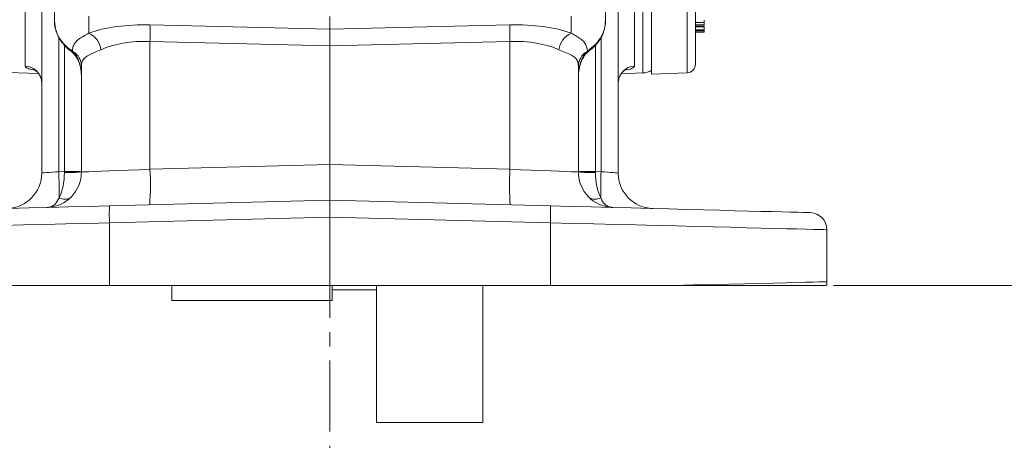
# Model space of a CAD drawing. Header units: inches. Extents: x 0.3 to 33.9, y 0.2 to 21.6.
# Tile 10 of 25: x 20.8 to 27.7, y 4.9 to 7.8. Entities that reach past the tile are written whole.
import ezdxf

# ---------------------------------------------------------------- set-up
doc = ezdxf.new("R2010")
doc.units = ezdxf.units.IN
doc.header["$MEASUREMENT"] = 0
doc.linetypes.add('CENTERX2', pattern=[0.8, 0.5, -0.1, 0.1, -0.1])
doc.layers.add('SLD-0', color=7, linetype='Continuous', lineweight=15)
doc.styles.add('SLDTEXTSTYLE0', font='TXT', dxfattribs={"width": 0.75})
doc.dimstyles.new('SLDDIMSTYLE0', dxfattribs={"dimtxt": 0.25, "dimasz": 0.13, "dimexe": 0, "dimexo": 0.0625, "dimgap": 0.0625, "dimtad": 0, "dimtih": 1, "dimtoh": 1, "dimrnd": 1e-09, "dimzin": 12, "dimdsep": 46, "dimtxsty": 'SLDTEXTSTYLE0', "dimsah": 1, "dimcen": 0.09, "dimadec": 0, "dimazin": 3, "dimtfac": 1, "dimtofl": 0, "dimtmove": 0, "dimatfit": 3, "dimfxl": 1, "dimfrac": 2, "dimtolj": 1, "dimtzin": 12, "dimarcsym": 0})

# ---------------------------------------------------------------- blocks, each defined once
blk = doc.blocks.new('_D_10')
at = {"layer": 'SLD-0'}
for p, q in [((23.0055, 13.5316), (31.06, 13.5316)), ((30.935, 13.5316), (30.935, 10.1526)), ((30.3636, 9.7786), (30.3128, 9.7786)), ((30.3128, 9.7786), (30.3128, 9.3817)), ((31.5065, 9.7786), (31.5573, 9.7786)), ((31.5573, 9.7786), (31.5573, 9.3817)), ((30.3128, 9.3817), (30.3636, 9.3817)), ((31.5573, 9.3817), (31.5065, 9.3817)), ((30.935, 5.952), (30.935, 9.3309)), ((26.5026, 5.952), (31.06, 5.952))]:
    blk.add_line(p, q, dxfattribs=at)
for points in [[(30.935, 13.5316), (30.915, 13.4016), (30.955, 13.4016)], [(30.935, 5.952), (30.955, 6.082), (30.915, 6.082)]]:
    blk.add_solid(points, dxfattribs=at)
at = {"layer": 'SLD-0', "char_height": 0.25, "attachment_point": 1, "style": 'SLDTEXTSTYLE0'}
for s, insert in [('7.58', (30.5102, 10.1516, -1.544)), ('192.52', (30.4271, 9.704, -1.544))]:
    blk.add_mtext(s, dxfattribs=dict(at, insert=insert))
blk = doc.blocks.new('_D_11')
at = {"layer": 'SLD-0'}
for p, q in [((26.8722, 12.2056), (29.0624, 12.2056)), ((28.9374, 12.2056), (28.9374, 9.4897)), ((28.366, 9.1156), (28.3152, 9.1156)), ((28.3152, 9.1156), (28.3152, 8.7187)), ((29.5089, 9.1156), (29.5597, 9.1156)), ((29.5597, 9.1156), (29.5597, 8.7187)), ((28.3152, 8.7187), (28.366, 8.7187)), ((29.5597, 8.7187), (29.5089, 8.7187)), ((28.9374, 5.952), (28.9374, 8.668)), ((26.5026, 5.952), (29.0624, 5.952))]:
    blk.add_line(p, q, dxfattribs=at)
for points in [[(28.9374, 12.2056), (28.9174, 12.0756), (28.9574, 12.0756)], [(28.9374, 5.952), (28.9574, 6.082), (28.9174, 6.082)]]:
    blk.add_solid(points, dxfattribs=at)
at = {"layer": 'SLD-0', "char_height": 0.25, "attachment_point": 1, "style": 'SLDTEXTSTYLE0'}
for s, insert in [('6.25', (28.5126, 9.4887, -1.544)), ('158.84', (28.4294, 9.041, -1.544))]:
    blk.add_mtext(s, dxfattribs=dict(at, insert=insert))

msp = doc.modelspace()

# ---------------------------------------------------------------- linework, layer by layer
at = {"color": 7, "linetype": 'Continuous', "lineweight": 15}
for p, q in [((20.8097, 7.4962), (20.8097, 8.099)), ((20.9255, 6.7436), (20.9255, 8.0051)), ((25.1014, 7.9829), (25.1014, 7.4962)), ((25.22, 7.9782), (25.22, 7.4408)), ((21.0155, 7.9548), (21.0155, 7.8146)), ((24.8955, 7.8146), (24.8955, 7.9548)), ((24.9855, 7.9483), (24.9855, 6.7436)), ((22.9555, 7.7565), (22.9555, 7.8454)), ((21.6881, 7.7869), (22.9555, 7.7565)), ((22.9555, 7.7565), (24.223, 7.7869)), ((25.53, 7.8042), (25.59, 7.8042)), ((25.59, 7.7871), (25.53, 7.7871)), ((25.53, 7.7767), (25.59, 7.7767)), ((25.53, 7.7732), (25.59, 7.7732)), ((22.9555, 7.7565), (22.9555, 7.6398)), ((25.59, 7.753), (25.53, 7.753)), ((25.59, 7.7447), (25.53, 7.7447)), ((25.59, 7.7358), (25.53, 7.7358)), ((22.9555, 7.6398), (21.6881, 7.6702)), ((21.6881, 7.6702), (21.6881, 6.7699)), ((24.223, 7.6702), (22.9555, 7.6398)), ((22.9555, 6.8031), (22.9555, 7.6398)), ((24.223, 6.7699), (24.223, 7.6702)), ((24.7689, 7.6024), (24.8305, 7.6539)), ((21.1302, 7.6026), (21.1378, 7.5972)), ((21.1422, 7.6024), (21.1475, 7.5972)), ((24.7636, 7.5972), (24.7689, 7.6024)), ((19.4069, 7.4955), (20.9036, 7.4433)), ((21.2055, 6.751), (21.2055, 7.4986)), ((24.7055, 7.4986), (24.7055, 6.751)), ((25.0073, 7.4432), (25.1597, 7.4486)), ((25.22, 7.4408), (25.4721, 7.4496)), ((21.6881, 6.7699), (22.9555, 6.8031)), ((22.9555, 6.8031), (24.223, 6.7699)), ((22.9555, 6.8031), (22.9555, 6.5532)), ((21.0462, 6.7531), (21.0849, 6.7541)), ((21.0849, 6.7541), (21.2055, 6.7541)), ((24.7055, 6.7541), (24.8262, 6.7541)), ((24.8262, 6.7541), (24.8649, 6.7531)), ((21.4032, 6.5126), (22.9555, 6.5532)), ((22.9555, 6.5532), (24.5079, 6.5126)), ((22.9555, 6.4333), (22.9555, 6.5532)), ((22.9555, 6.4333), (21.4032, 6.3926)), ((21.4032, 6.3926), (21.4032, 5.952)), ((22.9555, 6.4333), (22.9555, 5.952)), ((24.5079, 6.3926), (22.9555, 6.4333)), ((24.5079, 5.952), (24.5079, 6.3926)), ((26.4555, 6.3447), (26.4555, 5.9785)), ((21.4032, 5.952), (20.5321, 5.952)), ((22.9555, 5.952), (21.4032, 5.952)), ((21.843, 5.8465), (21.843, 5.952)), ((24.5079, 5.952), (22.9555, 5.952)), ((22.971, 5.8465), (22.971, 5.952)), ((22.971, 5.922), (23.283, 5.922)), ((23.283, 4.987), (23.283, 5.952)), ((24.033, 4.987), (24.033, 5.952)), ((25.379, 5.952), (24.5079, 5.952)), ((21.843, 5.8465), (22.971, 5.8465)), ((23.283, 4.987), (24.033, 4.987))]:
    msp.add_line(p, q, dxfattribs=at)
at = {"color": 8, "linetype": 'Continuous', "lineweight": 15}
for p, q in [((25.1597, 7.4486), (25.1597, 7.985)), ((25.4721, 7.9871), (25.4721, 7.4496)), ((21.2568, 7.8482), (21.2568, 7.7285)), ((24.6543, 7.7285), (24.6543, 7.8482)), ((21.0462, 7.6988), (21.0462, 6.7531)), ((24.8649, 6.7531), (24.8649, 7.6991)), ((21.0849, 6.7541), (21.0849, 7.6438)), ((24.8262, 7.6442), (24.8262, 6.7541))]:
    msp.add_line(p, q, dxfattribs=at)
at = {"color": 8, "linetype": 'Continuous', "lineweight": 15, "flags": 128}
for points in [[(21.0805, 7.6539), (21.0784, 7.6515), (21.0782, 7.6511)], [(24.8305, 7.6539), (24.8327, 7.6515), (24.8328, 7.6511)], [(21.1422, 7.6024), (21.1354, 7.6014), (21.1304, 7.6031)], [(24.7689, 7.6024), (24.7757, 7.6014), (24.7807, 7.6031)]]:
    msp.add_lwpolyline(points, dxfattribs=at)
at = {"color": 7, "linetype": 'Continuous', "lineweight": 15, "flags": 128}
for points in [[(20.9255, 6.7436), (20.9278, 6.7438), (20.9346, 6.7443), (20.9457, 6.7452), (20.9606, 6.7464), (20.9788, 6.7478), (20.9997, 6.7495), (21.0224, 6.7512), (21.0462, 6.7531)], [(21.2055, 6.751), (21.2114, 6.7512), (21.2289, 6.7519), (21.2577, 6.753), (21.297, 6.7546), (21.3459, 6.7565), (21.4032, 6.7587), (21.4677, 6.7613), (21.5378, 6.764), (21.6119, 6.7669), (21.6881, 6.7699)], [(24.223, 6.7699), (24.2992, 6.7669), (24.3733, 6.764), (24.4434, 6.7613), (24.5078, 6.7587), (24.5652, 6.7565), (24.6141, 6.7546), (24.6534, 6.753), (24.6821, 6.7519), (24.6997, 6.7512), (24.7055, 6.751)], [(24.8649, 6.7531), (24.8887, 6.7512), (24.9114, 6.7495), (24.9322, 6.7478), (24.9505, 6.7464), (24.9654, 6.7452), (24.9764, 6.7443), (24.9832, 6.7438), (24.9855, 6.7436)], [(19.5724, 6.4647), (19.578, 6.4648), (19.5948, 6.4652), (19.6226, 6.466), (19.6614, 6.467), (19.7108, 6.4683), (19.7707, 6.4698), (19.8405, 6.4717), (19.92, 6.4738), (20.0086, 6.4761), (20.1058, 6.4786), (20.211, 6.4814), (20.3236, 6.4843), (20.443, 6.4875), (20.5683, 6.4907), (20.699, 6.4942), (20.8341, 6.4977), (20.973, 6.5013), (21.1146, 6.505), (21.2583, 6.5088), (21.4032, 6.5126)], [(24.5079, 6.5126), (24.6527, 6.5088), (24.7964, 6.505), (24.9381, 6.5013), (25.077, 6.4977), (25.2121, 6.4942), (25.3427, 6.4907), (25.4681, 6.4875), (25.5875, 6.4843), (25.7001, 6.4814), (25.8053, 6.4786), (25.9025, 6.4761), (25.9911, 6.4738), (26.0706, 6.4717), (26.1404, 6.4698), (26.2002, 6.4683), (26.2497, 6.467), (26.2884, 6.466), (26.3163, 6.4652), (26.3331, 6.4648), (26.3387, 6.4647)], [(21.4032, 6.3926), (21.2491, 6.3888), (21.0962, 6.3851), (20.9455, 6.3814), (20.7978, 6.3777), (20.654, 6.3742), (20.5151, 6.3708), (20.3817, 6.3675), (20.2547, 6.3644), (20.1349, 6.3614), (20.0229, 6.3587), (19.9195, 6.3561), (19.8253, 6.3538), (19.7408, 6.3517), (19.6665, 6.3499), (19.6028, 6.3483), (19.5502, 6.347), (19.509, 6.346), (19.4794, 6.3453), (19.4615, 6.3448), (19.4555, 6.3447)], [(26.4555, 6.3447), (26.4496, 6.3448), (26.4317, 6.3453), (26.4021, 6.346), (26.3609, 6.347), (26.3083, 6.3483), (26.2446, 6.3499), (26.1703, 6.3517), (26.0858, 6.3538), (25.9915, 6.3561), (25.8881, 6.3587), (25.7762, 6.3614), (25.6564, 6.3644), (25.5294, 6.3675), (25.396, 6.3708), (25.257, 6.3742), (25.1133, 6.3777), (24.9656, 6.3814), (24.8149, 6.3851), (24.662, 6.3888), (24.5079, 6.3926)], [(25.379, 5.952), (25.5143, 5.9553), (25.6432, 5.9585), (25.7648, 5.9615), (25.8785, 5.9643), (25.9836, 5.9669), (26.0794, 5.9692), (26.1654, 5.9714), (26.2409, 5.9732), (26.3057, 5.9748), (26.3592, 5.9761), (26.4011, 5.9772), (26.4313, 5.9779), (26.4495, 5.9783), (26.4555, 5.9785)]]:
    msp.add_lwpolyline(points, dxfattribs=at)
at = {"color": 7, "linetype": 'Continuous', "lineweight": 15}
for centre, radius, start, end in [((19.958, 7.7286), 1.7311, 358.0696, 1.9304), ((25.953, 7.7286), 1.731, 178.06944, 181.93056), ((21.1944, 7.5921), 0.15, 7.5629, 65.40901), ((24.7167, 7.5921), 0.15, 114.59112, 172.43683), ((21.0904, 7.4972), 0.1152, 0.7255, 60.27981), ((24.8207, 7.4972), 0.1152, 119.72011, 179.27446), ((20.8066, 7.3773), 0.1189, 0.45909, 88.4952), ((25.1045, 7.3773), 0.1189, 91.50483, 179.541), ((25.47, 7.5095), 0.06, 272, 0), ((25.1555, 7.5685), 0.12, 272, 302.51361), ((20.6755, 6.7436), 0.25, 271.5, 0), ((20.9555, 6.751), 0.25, 271.5, 0), ((15.8423, 6.6047), 5.206, 359.61673, 1.63392), ((21.1144, 7.9279), 1.1805, 268.57198, 274.42796), ((19.8945, 6.6606), 1.7969, 355.51238, 3.48778), ((26.0166, 6.6606), 1.7969, 176.51219, 184.48767), ((24.9555, 6.751), 0.25, 180, 268.5), ((24.7967, 7.9279), 1.1805, 265.57204, 271.42802), ((30.0695, 6.6047), 5.2067, 178.36623, 180.38313), ((25.2355, 6.7436), 0.25, 180, 268.5), ((21.0875, 6.6321), 0.0736, 237.68442, 305.31539), ((24.8235, 6.6321), 0.0736, 234.68456, 302.31562), ((22.5498, 6.4526), 1.1482, 177.00557, 182.99443), ((23.3613, 6.4526), 1.1482, 357.00557, 2.99443), ((26.3355, 6.3447), 0.12, 0, 88.5), ((26.3355, 5.9785), 0.12, 347.24259, 0)]:
    msp.add_arc(centre, radius, start, end, dxfattribs=at)
at = {"color": 8, "linetype": 'Continuous', "lineweight": 15}
for centre, start, end in [((21.1433, 7.6092), 233.13344, 289.41794), ((24.7678, 7.6092), 250.65848, 306.68927)]:
    msp.add_arc(centre, 0.0127, start, end, dxfattribs=at)
at = {"color": 7, "linetype": 'Continuous', "lineweight": 15}
for centre, major_axis, ratio, start_param, end_param in [((21.7099, 7.5463), (0.6249, -0.0274), 0.383235, 1.622509, 2.398549), ((24.2012, 7.5463), (0.6249, 0.0274), 0.383235, 0.743044, 1.519084), ((21.7055, 7.4297), (0.4998, -0.0303), 0.478472, 1.634733, 2.410774), ((24.2055, 7.4297), (0.4998, 0.0303), 0.478472, 0.730819, 1.506859), ((21.0805, 7.4245), (0, 0.2045), 0.611254, 4.712389, 5.718047), ((24.8305, 7.4245), (0, 0.2045), 0.611254, 0.565139, 1.570796), ((20.9555, 6.751), (-0.0065, 0.2499), 0.517444, 3.888295, 4.686209), ((21.0805, 6.7542), (-0.0033, 0.25), 0.017441, 4.686437, 4.711704), ((24.9555, 6.751), (0.0065, 0.2499), 0.517444, 1.596976, 2.39489), ((24.8305, 6.7542), (0.0033, 0.25), 0.017441, 1.571481, 1.596748)]:
    msp.add_ellipse(centre, major_axis=major_axis, ratio=ratio, start_param=start_param, end_param=end_param, dxfattribs=at)
for points, knots in [([(25.53, 8.0363), (25.53, 7.9841), (25.53, 7.8787), (25.53, 7.7505), (25.53, 7.645), (25.53, 7.5681), (25.53, 7.5187), (25.53, 7.5126), (25.53, 7.5095)], [0, 0, 0, 0, 0.159873, 0.322664, 0.488197, 0.657718, 0.828396, 1, 1, 1, 1]), ([(21.0155, 7.8146), (21.0181, 7.7892), (21.0233, 7.7385), (21.0535, 7.6852), (21.0757, 7.6595), (21.0805, 7.6539)], [0, 0, 0, 0, 0.440119, 0.8775, 1, 1, 1, 1]), ([(21.0165, 7.8115), (21.0163, 7.8071), (21.0153, 7.787), (21.023, 7.7512), (21.0397, 7.707), (21.0592, 7.6733), (21.0744, 7.6567), (21.079, 7.6517)], [0, 0, 0, 0, 0.077196, 0.345934, 0.619108, 0.886465, 1, 1, 1, 1]), ([(24.8305, 7.6539), (24.8434, 7.6702), (24.8724, 7.7067), (24.8926, 7.7635), (24.8948, 7.8013), (24.8955, 7.8146)], [0, 0, 0, 0, 0.342388, 0.768147, 1, 1, 1, 1]), ([(24.8321, 7.6517), (24.8375, 7.6578), (24.8534, 7.6756), (24.8738, 7.7115), (24.8899, 7.7582), (24.8969, 7.7936), (24.8953, 7.8117), (24.8951, 7.8131)], [0, 0, 0, 0, 0.136277, 0.399759, 0.688132, 0.975702, 1, 1, 1, 1]), ([(25.59, 7.8042), (25.59, 7.8045), (25.59, 7.8054), (25.59, 7.8096), (25.59, 7.8145), (25.59, 7.8185), (25.59, 7.8196)], [0, 0, 0, 0, 0.180554, 0.445098, 0.846023, 1, 1, 1, 1]), ([(25.59, 7.7871), (25.59, 7.7876), (25.59, 7.7887), (25.59, 7.7931), (25.59, 7.7986), (25.59, 7.8042), (25.59, 7.8075), (25.59, 7.809)], [0, 0, 0, 0, 0.156709, 0.401173, 0.666274, 0.851908, 1, 1, 1, 1]), ([(25.59, 7.7767), (25.59, 7.777), (25.59, 7.7773), (25.59, 7.7803), (25.59, 7.7805)], [0, 0, 0, 0, 0.927695, 1, 1, 1, 1]), ([(25.59, 7.753), (25.59, 7.7553), (25.59, 7.7588), (25.59, 7.7663), (25.59, 7.7706), (25.59, 7.773), (25.59, 7.7732)], [0, 0, 0, 0, 0.50378, 0.737382, 0.971833, 1, 1, 1, 1]), ([(21.1422, 7.6024), (21.1429, 7.6114), (21.1446, 7.6322), (21.1578, 7.6593), (21.1821, 7.6835), (21.215, 7.705), (21.2428, 7.7206), (21.2568, 7.7285)], [0, 0, 0, 0, 0.171643, 0.396296, 0.62426, 0.810866, 1, 1, 1, 1]), ([(24.6543, 7.7285), (24.6679, 7.7208), (24.6969, 7.7046), (24.7291, 7.6831), (24.7608, 7.6528), (24.7657, 7.6223), (24.7689, 7.6024)], [0, 0, 0, 0, 0.18345, 0.390895, 0.601313, 1, 1, 1, 1]), ([(25.59, 7.753), (25.59, 7.7522), (25.59, 7.7508), (25.59, 7.7478), (25.59, 7.7458), (25.59, 7.7447)], [0, 0, 0, 0, 0.40967, 0.692671, 1, 1, 1, 1]), ([(25.59, 7.7358), (25.59, 7.7359), (25.59, 7.7361), (25.59, 7.7379), (25.59, 7.7403), (25.59, 7.7429), (25.59, 7.7442), (25.59, 7.7447)], [0, 0, 0, 0, 0.1422177, 0.3702965, 0.7054724, 0.8758491, 1, 1, 1, 1]), ([(21.0788, 7.6516), (21.0811, 7.6486), (21.0927, 7.6333), (21.111, 7.6175), (21.1269, 7.6059), (21.1306, 7.6033)], [0, 0, 0, 0, 0.160432, 0.808829, 1, 1, 1, 1]), ([(21.0805, 7.6539), (21.0817, 7.6527), (21.0996, 7.6331), (21.1216, 7.6172), (21.1422, 7.6024)], [0, 0, 0, 0, 0.061954, 1, 1, 1, 1]), ([(24.7805, 7.6033), (24.7847, 7.6064), (24.8024, 7.6193), (24.8208, 7.6353), (24.8317, 7.6502), (24.8327, 7.6514)], [0, 0, 0, 0, 0.2225591, 0.9348496, 1, 1, 1, 1]), ([(21.1357, 7.599), (21.1391, 7.596), (21.1531, 7.5838), (21.1734, 7.5561), (21.1926, 7.5139), (21.2037, 7.4687), (21.205, 7.4381), (21.2055, 7.4245)], [0, 0, 0, 0, 0.0685748, 0.2805777, 0.5226338, 0.7870847, 1, 1, 1, 1]), ([(21.3431, 7.6119), (21.327, 7.6049), (21.2945, 7.5907), (21.2549, 7.5739), (21.2248, 7.5543), (21.2081, 7.5299), (21.2063, 7.5082), (21.2055, 7.4986)], [0, 0, 0, 0, 0.191641, 0.387772, 0.602568, 0.823877, 1, 1, 1, 1]), ([(24.7055, 7.4986), (24.7046, 7.5092), (24.7027, 7.5305), (24.6861, 7.5541), (24.6575, 7.5733), (24.618, 7.5901), (24.5842, 7.6048), (24.568, 7.6119)], [0, 0, 0, 0, 0.1937883, 0.3927758, 0.5971161, 0.8065699, 1, 1, 1, 1]), ([(24.7055, 7.4245), (24.7057, 7.4324), (24.7064, 7.4576), (24.7137, 7.4985), (24.7307, 7.5429), (24.7514, 7.5766), (24.7686, 7.5927), (24.7754, 7.599)], [0, 0, 0, 0, 0.122789, 0.394088, 0.643573, 0.859989, 1, 1, 1, 1]), ([(24.7733, 7.5972), (24.7751, 7.5989), (24.7774, 7.6009), (24.7801, 7.6025), (24.7806, 7.6028)], [0, 0, 0, 0, 0.806609, 1, 1, 1, 1]), ([(20.8693, 7.473), (20.8691, 7.4731), (20.868, 7.4734), (20.8726, 7.4718), (20.8838, 7.465), (20.9003, 7.4504), (20.915, 7.4278), (20.9241, 7.4048), (20.9242, 7.3903), (20.9242, 7.3862)], [0, 0, 0, 0, 0.021137, 0.17463, 0.325069, 0.500121, 0.700991, 0.914475, 1, 1, 1, 1]), ([(24.9865, 7.3837), (24.9873, 7.393), (24.9889, 7.4119), (25.0009, 7.4365), (25.0157, 7.4552), (25.0297, 7.4667), (25.0404, 7.4725), (25.0417, 7.473), (25.0424, 7.4732)], [0, 0, 0, 0, 0.186493, 0.383147, 0.557513, 0.713105, 0.855946, 1, 1, 1, 1]), ([(24.9855, 6.7436), (24.9857, 6.7354), (24.9858, 6.7272), (24.9858, 6.732), (24.9858, 6.732)], [0, 0, 0, 0, 0.999969, 1, 1, 1, 1]), ([(21.0482, 6.5698), (21.0398, 6.5529), (21.0309, 6.5347), (21.011, 6.5166), (20.9979, 6.5084), (20.9819, 6.5035), (20.9732, 6.5019), (20.9683, 6.5014), (20.9656, 6.5012), (20.9641, 6.5011), (20.9632, 6.5011), (20.9628, 6.5011), (20.9625, 6.5011), (20.9624, 6.5011), (20.9622, 6.501), (20.9621, 6.501)], [0, 0, 0, 0, 0.42625, 0.457293, 0.712383, 0.842295, 0.912354, 0.951016, 0.972553, 0.984601, 0.991356, 0.995145, 0.996106, 0.996742, 1, 1, 1, 1]), ([(24.949, 6.501), (24.9489, 6.501), (24.9487, 6.5011), (24.9485, 6.5011), (24.9483, 6.5011), (24.9479, 6.5011), (24.947, 6.5011), (24.9455, 6.5012), (24.9428, 6.5014), (24.9379, 6.5019), (24.9291, 6.5035), (24.9132, 6.5084), (24.9001, 6.5166), (24.8802, 6.5347), (24.8712, 6.5529), (24.8629, 6.5698)], [0, 0, 0, 0, 0.003258, 0.003894, 0.004855, 0.008644, 0.015399, 0.027447, 0.048985, 0.087646, 0.157705, 0.287617, 0.542707, 0.57375, 1, 1, 1, 1]), ([(26.4526, 5.952), (26.4498, 5.952), (26.4445, 5.952), (26.4023, 5.952), (26.3384, 5.952), (26.2504, 5.952), (26.1392, 5.952), (26.0068, 5.952), (25.8393, 5.952), (25.633, 5.952), (25.4637, 5.952), (25.379, 5.952)], [0, 0, 0, 0, 0.110362, 0.213754, 0.317476, 0.420866, 0.524226, 0.627917, 0.731274, 0.865638, 1, 1, 1, 1])]:
    msp.add_open_spline(points, degree=3, knots=knots, dxfattribs=at)
at = {"color": 8, "linetype": 'Continuous', "lineweight": 15}
for points, knots in [([(20.8685, 7.4708), (20.8595, 7.4724), (20.8321, 7.477), (20.8134, 7.486), (20.8107, 7.4935), (20.8097, 7.4962)], [0, 0, 0, 0, 0.236995, 0.723105, 1, 1, 1, 1]), ([(25.1014, 7.4962), (25.0982, 7.4914), (25.0919, 7.4819), (25.0658, 7.4733), (25.0431, 7.4702), (25.0414, 7.47)], [0, 0, 0, 0, 0.478374, 0.960931, 1, 1, 1, 1])]:
    msp.add_open_spline(points, degree=3, knots=knots, dxfattribs=at)
at = {"layer": 'SLD-0', "linetype": 'CENTERX2', "lineweight": 0}
msp.add_line((22.9555, 17.4229), (22.9555, 3.5928), dxfattribs=at)

# ---------------------------------------------------------------- dimensions: what is measured, and where the dimension line sits
at = {"layer": 'SLD-0'}
for base, p2, picture, middle in [((30.935, 13.5316), (22.9555, 13.5316), '_D_10', (30.935, 9.7418)), ((28.9374, 12.2056), (26.8222, 12.2056), '_D_11', (28.9374, 9.0788))]:
    dim = msp.add_linear_dim(base=base, p1=(26.4526, 5.952), p2=p2, angle=90, dimstyle='SLDDIMSTYLE0', dxfattribs=at)
    dim.commit()
    dim.dimension.update_dxf_attribs({"geometry": picture, "text_midpoint": middle, "dimtype": 160})

doc.saveas('drawing.dxf')
